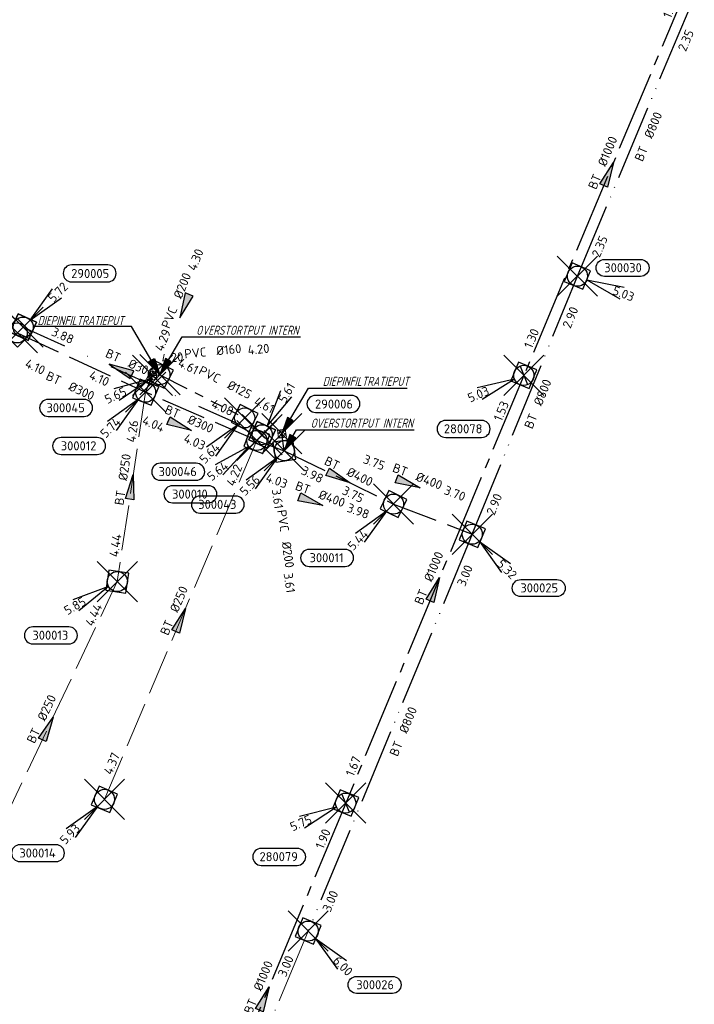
# Model space of a CAD drawing. Header units: metres. Extents: x 153343 to 157271, y 461673 to 467005.
# Tile 8 of 191: x 154827 to 154928, y 462536 to 462682. Entities that reach past the tile are written whole.
import ezdxf
from ezdxf.enums import TextEntityAlignment as Align

# ---------------------------------------------------------------- set-up
doc = ezdxf.new("R2010")
doc.units = ezdxf.units.M
doc.header["$LTSCALE"] = 0.75
doc.header["$PDMODE"] = 3
doc.header["$PDSIZE"] = 3
for name, pattern in [('RI-DRAINAGE', [19.2, 6, -1.8, 1.8, -1.8, 2.4, -1.8, 1.8, -1.8]), ('RI-GWA_BETON', [22, 16, -2, 2, -2]), ('RI-HWA_BETON', [11.4, 9, -2.4]), ('RI-HWA_PVC', [6.4, 4, -2.4]), ('RI-ITR_BETON', [21, 15, -2, 0, -2, 0, -2]), ('RI-VWA_BETON', [19, 9, -5, 0, -5])]:
    doc.linetypes.add(name, pattern=pattern)
doc.layers.get('0').update_dxf_attribs({"lineweight": 25})
doc.layers.get('defpoints').update_dxf_attribs({"lineweight": 25})
for name, color, linetype in [('B-OI-RI-AANPIJLING', 1, 'Continuous'), ('B-OI-RI-DRAINAGE_DRAIN_PVC_125-G', 90, 'RI-DRAINAGE'), ('B-OI-RI-GWA_RIOOLPUT_INSPECTIEPUT-S @ 0.75', 11, 'Continuous'), ('B-OI-RI-GWA_TRANSPORTLEIDING_BETON_1000-G', 11, 'RI-GWA_BETON'), ('B-OI-RI-HWA_ITR_TRANSPORTLEIDING_BETON_800-G', 151, 'RI-ITR_BETON'), ('B-OI-RI-HWA_PUTNUMMER-S @ 0.75', 151, 'Continuous'), ('B-OI-RI-HWA_TRANSPORTLEIDING_BETON_300-G', 151, 'RI-HWA_BETON'), ('B-OI-RI-HWA_TRANSPORTLEIDING_BETON_400-G', 151, 'RI-HWA_BETON'), ('B-OI-RI-HWA_TRANSPORTLEIDING_PVC_160-G', 151, 'RI-HWA_PVC'), ('B-OI-RI-HWA_TRANSPORTLEIDING_PVC_200-G', 151, 'RI-HWA_PVC'), ('B-OI-RI-ITR_STROOMRICHTING-S @ 0.75', 133, 'Continuous'), ('B-OI-RI-VWA_PUTNUMMER-S @ 0.75', 33, 'Continuous'), ('B-OI-RI-VWA_TRANSPORTLEIDING_BETON_300-G', 33, 'RI-VWA_BETON'), ('diepinfiltratieput', 7, 'Continuous')]:
    doc.layers.add(name, color=color, linetype=linetype)
for name, color, linetype, lineweight in [('B-OI-RI-GWA_PUTNUMMER-S @ 0.75', 11, 'Continuous', 25), ('B-OI-RI-GWA_STROOMRICHTING-S @ 0.75', 11, 'Continuous', 25), ('B-OI-RI-HWA_RIOOLPUT_INSPECTIEPUT-S', 151, 'Continuous', 25), ('B-OI-RI-HWA_STROOMRICHTING-S @ 0.75', 151, 'Continuous', 25), ('B-OI-RI-HWA_TRANSPORTLEIDING_BETON_250-G', 151, 'RI-HWA_BETON', 18), ('B-OI-RI-ITR_HULPSTUK-S @ 0.75', 134, 'Continuous', 25), ('B-OI-RI-ITR_TRANSPORTLEIDING_BETON_800-G', 133, 'RI-ITR_BETON', 18), ('B-OI-RI-VWA_RIOOLPUT_INSPECTIEPUT_BETON-S', 33, 'Continuous', 25), ('B-OI-RI-VWA_STROOMRICHTING-S @ 0.75', 33, 'Continuous', 25), ('B-OI-RI-VWA_TRANSPORTLEIDING_BETON_250-G', 33, 'RI-VWA_BETON', 18), ('N-OI-RI-BIJZONDERDERHEDEN-T18', 134, 'Continuous', 18)]:
    doc.layers.add(name, color=color, linetype=linetype, lineweight=lineweight)
doc.layers.add('inspectieput', color=7, linetype='Continuous', plot=False)
doc.layers.add('overstortput intern', color=7, linetype='Continuous', plot=False)
doc.styles.add('NLCS-ISO', font='isocpeur.ttf')
doc.styles.add('NLCS-ISO-M750-T18_CURSIEF', font='NLCS-ISO.ttf', dxfattribs={"oblique": 15, "height": 1.35})

# ---------------------------------------------------------------- blocks, each defined once
blk = doc.blocks.new('*U35')
at = {"ltscale": 0.1, "style": 'NLCS-ISO'}
for tag, p in [('BOBL', (-5.66, 0)), ('MAT', (-1, 0.5))]:
    blk.add_attdef(tag, text='', height=1.8, dxfattribs=at).set_placement(p, align=Align.BOTTOM_RIGHT)
for tag, p in [('DIA', (1, 0.5)), ('BOBR', (7.22, 0))]:
    blk.add_attdef(tag, text='', height=1.8, dxfattribs=at).set_placement(p, align=Align.BOTTOM_LEFT)
at = {"layer": 'defpoints', "ltscale": 0.1, "style": 'NLCS-ISO', "flags": 1}
blk.add_attdef('JVA', text='', height=1.8, dxfattribs=at).set_placement((0, -1), align=Align.TOP_CENTER)
blk = doc.blocks.new('*U2067')
at = {"ltscale": 0.1}
blk.add_hatch(color=256, dxfattribs=at).paths.add_polyline_path([(2.5, 0), (-2.5, -0.83), (-2.5, 0.83)])
at = {"ltscale": 0.1, "flags": 128}
blk.add_lwpolyline([(2.5, 0), (-2.5, -0.83), (-2.5, 0.83)], close=True, dxfattribs=at)
at = {"ltscale": 0.1, "style": 'NLCS-ISO'}
for tag, p in [('MAT', (-1, 0.5)), ('BOBL', (-2.76, -3.24))]:
    blk.add_attdef(tag, text='', height=1.8, dxfattribs=at).set_placement(p, align=Align.BOTTOM_RIGHT)
for tag, p in [('DIA', (1, 0.5)), ('BOBR', (1.82, -3.24))]:
    blk.add_attdef(tag, text='', height=1.8, dxfattribs=at).set_placement(p, align=Align.BOTTOM_LEFT)
at = {"layer": 'defpoints', "ltscale": 0.1, "style": 'NLCS-ISO', "flags": 1}
blk.add_attdef('JVA', text='', height=1.8, dxfattribs=at).set_placement((0, -1), align=Align.TOP_CENTER)
blk = doc.blocks.new('*U2063')
at = {"ltscale": 0.1, "style": 'NLCS-ISO'}
for tag, p in [('BOBL', (-20.51, -3.24)), ('MAT', (-1, -3.74))]:
    blk.add_attdef(tag, text='', height=1.8, dxfattribs=at).set_placement(p, align=Align.BOTTOM_RIGHT)
for tag, p in [('DIA', (1, -3.74)), ('BOBR', (19.57, -3.23))]:
    blk.add_attdef(tag, text='', height=1.8, dxfattribs=at).set_placement(p, align=Align.BOTTOM_LEFT)
at = {"layer": 'defpoints', "ltscale": 0.1, "style": 'NLCS-ISO', "flags": 1}
blk.add_attdef('JVA', text='', height=1.8, dxfattribs=at).set_placement((0, -1), align=Align.TOP_CENTER)
blk = doc.blocks.new('*U2064')
at = {"ltscale": 0.1, "style": 'NLCS-ISO'}
for tag, p in [('BOBL', (-18.38, -3.24)), ('MAT', (-1, -3.74))]:
    blk.add_attdef(tag, text='', height=1.8, dxfattribs=at).set_placement(p, align=Align.BOTTOM_RIGHT)
for tag, p in [('DIA', (1, -3.74)), ('BOBR', (17.43, -3.24))]:
    blk.add_attdef(tag, text='', height=1.8, dxfattribs=at).set_placement(p, align=Align.BOTTOM_LEFT)
at = {"layer": 'defpoints', "ltscale": 0.1, "style": 'NLCS-ISO', "flags": 1}
blk.add_attdef('JVA', text='', height=1.8, dxfattribs=at).set_placement((0, -1), align=Align.TOP_CENTER)
blk = doc.blocks.new('*U2051')
at = {"ltscale": 0.1, "style": 'NLCS-ISO'}
for tag, p in [('BOBL', (-33.38, -3.24)), ('MAT', (-1, -3.74))]:
    blk.add_attdef(tag, text='', height=1.8, dxfattribs=at).set_placement(p, align=Align.BOTTOM_RIGHT)
for tag, p in [('DIA', (1, -3.74)), ('BOBR', (32.43, -3.23))]:
    blk.add_attdef(tag, text='', height=1.8, dxfattribs=at).set_placement(p, align=Align.BOTTOM_LEFT)
at = {"layer": 'defpoints', "ltscale": 0.1, "style": 'NLCS-ISO', "flags": 1}
blk.add_attdef('JVA', text='', height=1.8, dxfattribs=at).set_placement((0, -1), align=Align.TOP_CENTER)
blk = doc.blocks.new('*U80')
at = {"ltscale": 0.1}
blk.add_hatch(color=256, dxfattribs=at).paths.add_polyline_path([(-2.5, 0), (2.5, -0.83), (2.5, 0.83)])
at = {"ltscale": 0.1, "flags": 128}
blk.add_lwpolyline([(-2.5, 0), (2.5, -0.83), (2.5, 0.83)], close=True, dxfattribs=at)
at = {"ltscale": 0.1, "style": 'NLCS-ISO'}
for tag, p in [('BOBL', (-5.66, 0)), ('MAT', (-1, 0.5))]:
    blk.add_attdef(tag, text='', height=1.8, dxfattribs=at).set_placement(p, align=Align.BOTTOM_RIGHT)
for tag, p in [('DIA', (1, 0.5)), ('BOBR', (7.22, 0))]:
    blk.add_attdef(tag, text='', height=1.8, dxfattribs=at).set_placement(p, align=Align.BOTTOM_LEFT)
at = {"layer": 'defpoints', "ltscale": 0.1, "style": 'NLCS-ISO', "flags": 1}
blk.add_attdef('JVA', text='', height=1.8, dxfattribs=at).set_placement((0, -1), align=Align.TOP_CENTER)
blk = doc.blocks.new('*U2058')
at = {"ltscale": 0.1}
blk.add_hatch(color=256, dxfattribs=at).paths.add_polyline_path([(2.5, 0), (-2.5, -0.83), (-2.5, 0.83)])
at = {"ltscale": 0.1, "flags": 128}
blk.add_lwpolyline([(2.5, 0), (-2.5, -0.83), (-2.5, 0.83)], close=True, dxfattribs=at)
at = {"ltscale": 0.1, "style": 'NLCS-ISO'}
for tag, p in [('BOBL', (-9.7, 0)), ('MAT', (-1, 0.5))]:
    blk.add_attdef(tag, text='', height=1.8, dxfattribs=at).set_placement(p, align=Align.BOTTOM_RIGHT)
for tag, p in [('DIA', (1, 0.5)), ('BOBR', (8.76, 0))]:
    blk.add_attdef(tag, text='', height=1.8, dxfattribs=at).set_placement(p, align=Align.BOTTOM_LEFT)
at = {"layer": 'defpoints', "ltscale": 0.1, "style": 'NLCS-ISO', "flags": 1}
blk.add_attdef('JVA', text='', height=1.8, dxfattribs=at).set_placement((0, -1), align=Align.TOP_CENTER)
blk = doc.blocks.new('*U66')
at = {"ltscale": 0.1}
blk.add_hatch(color=256, dxfattribs=at).paths.add_polyline_path([(2.5, 0), (-2.5, -0.83), (-2.5, 0.83)])
at = {"ltscale": 0.1, "flags": 128}
blk.add_lwpolyline([(2.5, 0), (-2.5, -0.83), (-2.5, 0.83)], close=True, dxfattribs=at)
at = {"ltscale": 0.1, "style": 'NLCS-ISO'}
for tag, p in [('BOBL', (-5.66, 0)), ('MAT', (-1, 0.5))]:
    blk.add_attdef(tag, text='', height=1.8, dxfattribs=at).set_placement(p, align=Align.BOTTOM_RIGHT)
for tag, p in [('DIA', (1, 0.5)), ('BOBR', (7.22, 0))]:
    blk.add_attdef(tag, text='', height=1.8, dxfattribs=at).set_placement(p, align=Align.BOTTOM_LEFT)
at = {"layer": 'defpoints', "ltscale": 0.1, "style": 'NLCS-ISO', "flags": 1}
blk.add_attdef('JVA', text='', height=1.8, dxfattribs=at).set_placement((0, -1), align=Align.TOP_CENTER)
blk = doc.blocks.new('*U2055')
at = {"ltscale": 0.1}
blk.add_hatch(color=256, dxfattribs=at).paths.add_polyline_path([(2.5, 0), (-2.5, -0.83), (-2.5, 0.83)])
at = {"ltscale": 0.1, "flags": 128}
blk.add_lwpolyline([(2.5, 0), (-2.5, -0.83), (-2.5, 0.83)], close=True, dxfattribs=at)
at = {"ltscale": 0.1, "style": 'NLCS-ISO'}
for tag, p in [('BOBL', (-29.44, 0)), ('MAT', (-1, 0.5))]:
    blk.add_attdef(tag, text='', height=1.8, dxfattribs=at).set_placement(p, align=Align.BOTTOM_RIGHT)
for tag, p in [('DIA', (1, 0.5)), ('BOBR', (28.5, -0.01))]:
    blk.add_attdef(tag, text='', height=1.8, dxfattribs=at).set_placement(p, align=Align.BOTTOM_LEFT)
at = {"layer": 'defpoints', "ltscale": 0.1, "style": 'NLCS-ISO', "flags": 1}
blk.add_attdef('JVA', text='', height=1.8, dxfattribs=at).set_placement((0, -1), align=Align.TOP_CENTER)
blk = doc.blocks.new('*U2056')
at = {"ltscale": 0.1}
blk.add_hatch(color=256, dxfattribs=at).paths.add_polyline_path([(2.5, 0), (-2.5, -0.83), (-2.5, 0.83)])
at = {"ltscale": 0.1, "flags": 128}
blk.add_lwpolyline([(2.5, 0), (-2.5, -0.83), (-2.5, 0.83)], close=True, dxfattribs=at)
at = {"ltscale": 0.1, "style": 'NLCS-ISO'}
for tag, p in [('MAT', (-1, 0.5)), ('BOBL', (-2.73, -3.24))]:
    blk.add_attdef(tag, text='', height=1.8, dxfattribs=at).set_placement(p, align=Align.BOTTOM_RIGHT)
for tag, p in [('DIA', (1, 0.5)), ('BOBR', (1.79, -3.24))]:
    blk.add_attdef(tag, text='', height=1.8, dxfattribs=at).set_placement(p, align=Align.BOTTOM_LEFT)
at = {"layer": 'defpoints', "ltscale": 0.1, "style": 'NLCS-ISO', "flags": 1}
blk.add_attdef('JVA', text='', height=1.8, dxfattribs=at).set_placement((0, -1), align=Align.TOP_CENTER)
blk = doc.blocks.new('*U2053')
at = {"ltscale": 0.1, "style": 'NLCS-ISO'}
for tag, p in [('BOBR', (3.79, 0.01)), ('DIA', (1, -3.74))]:
    blk.add_attdef(tag, text='', height=1.8, dxfattribs=at).set_placement(p, align=Align.BOTTOM_LEFT)
for tag, p in [('BOBL', (-4.73, -3.24)), ('MAT', (-1, -3.74))]:
    blk.add_attdef(tag, text='', height=1.8, dxfattribs=at).set_placement(p, align=Align.BOTTOM_RIGHT)
at = {"layer": 'defpoints', "ltscale": 0.1, "style": 'NLCS-ISO', "flags": 1}
blk.add_attdef('JVA', text='', height=1.8, dxfattribs=at).set_placement((0, -1), align=Align.TOP_CENTER)
blk = doc.blocks.new('*U2050')
at = {"ltscale": 0.1}
blk.add_hatch(color=256, dxfattribs=at).paths.add_polyline_path([(2.5, 0), (-2.5, -0.83), (-2.5, 0.83)])
at = {"ltscale": 0.1, "flags": 128}
blk.add_lwpolyline([(2.5, 0), (-2.5, -0.83), (-2.5, 0.83)], close=True, dxfattribs=at)
at = {"ltscale": 0.1, "style": 'NLCS-ISO'}
for tag, p in [('BOBL', (-23.01, 0)), ('MAT', (-1, 0.5))]:
    blk.add_attdef(tag, text='', height=1.8, dxfattribs=at).set_placement(p, align=Align.BOTTOM_RIGHT)
for tag, p in [('DIA', (1, 0.5)), ('BOBR', (22.07, -0.01))]:
    blk.add_attdef(tag, text='', height=1.8, dxfattribs=at).set_placement(p, align=Align.BOTTOM_LEFT)
at = {"layer": 'defpoints', "ltscale": 0.1, "style": 'NLCS-ISO', "flags": 1}
blk.add_attdef('JVA', text='', height=1.8, dxfattribs=at).set_placement((0, -1), align=Align.TOP_CENTER)
blk = doc.blocks.new('*U2042')
at = {"ltscale": 0.1}
blk.add_hatch(color=256, dxfattribs=at).paths.add_polyline_path([(-2.5, 0), (2.5, -0.83), (2.5, 0.83)])
at = {"ltscale": 0.1, "flags": 128}
blk.add_lwpolyline([(-2.5, 0), (2.5, -0.83), (2.5, 0.83)], close=True, dxfattribs=at)
at = {"ltscale": 0.1, "style": 'NLCS-ISO'}
for tag, p in [('BOBL', (-10.99, 0)), ('MAT', (-1, 0.5))]:
    blk.add_attdef(tag, text='', height=1.8, dxfattribs=at).set_placement(p, align=Align.BOTTOM_RIGHT)
for tag, p in [('DIA', (1, 0.5)), ('BOBR', (19.41, -0.01))]:
    blk.add_attdef(tag, text='', height=1.8, dxfattribs=at).set_placement(p, align=Align.BOTTOM_LEFT)
at = {"layer": 'defpoints', "ltscale": 0.1, "style": 'NLCS-ISO', "flags": 1}
blk.add_attdef('JVA', text='', height=1.8, dxfattribs=at).set_placement((0, -1), align=Align.TOP_CENTER)
blk = doc.blocks.new('*U2040')
at = {"ltscale": 0.1}
blk.add_hatch(color=256, dxfattribs=at).paths.add_polyline_path([(2.5, 0), (-2.5, -0.83), (-2.5, 0.83)])
at = {"ltscale": 0.1, "flags": 128}
blk.add_lwpolyline([(2.5, 0), (-2.5, -0.83), (-2.5, 0.83)], close=True, dxfattribs=at)
at = {"ltscale": 0.1, "style": 'NLCS-ISO'}
for tag, p in [('BOBL', (-36.74, 0)), ('MAT', (-1, 0.5))]:
    blk.add_attdef(tag, text='', height=1.8, dxfattribs=at).set_placement(p, align=Align.BOTTOM_RIGHT)
for tag, p in [('DIA', (1, 0.5)), ('BOBR', (35.8, -0.02))]:
    blk.add_attdef(tag, text='', height=1.8, dxfattribs=at).set_placement(p, align=Align.BOTTOM_LEFT)
at = {"layer": 'defpoints', "ltscale": 0.1, "style": 'NLCS-ISO', "flags": 1}
blk.add_attdef('JVA', text='', height=1.8, dxfattribs=at).set_placement((0, -1), align=Align.TOP_CENTER)
blk = doc.blocks.new('*U2038')
at = {"ltscale": 0.1}
blk.add_hatch(color=256, dxfattribs=at).paths.add_polyline_path([(2.5, 0), (-2.5, -0.83), (-2.5, 0.83)])
at = {"ltscale": 0.1, "flags": 128}
blk.add_lwpolyline([(2.5, 0), (-2.5, -0.83), (-2.5, 0.83)], close=True, dxfattribs=at)
at = {"ltscale": 0.1, "style": 'NLCS-ISO'}
for tag, p in [('BOBL', (-34.13, 0)), ('MAT', (-1, 0.5))]:
    blk.add_attdef(tag, text='', height=1.8, dxfattribs=at).set_placement(p, align=Align.BOTTOM_RIGHT)
for tag, p in [('DIA', (1, 0.5)), ('BOBR', (33.19, -0.01))]:
    blk.add_attdef(tag, text='', height=1.8, dxfattribs=at).set_placement(p, align=Align.BOTTOM_LEFT)
at = {"layer": 'defpoints', "ltscale": 0.1, "style": 'NLCS-ISO', "flags": 1}
blk.add_attdef('JVA', text='', height=1.8, dxfattribs=at).set_placement((0, -1), align=Align.TOP_CENTER)
blk = doc.blocks.new('B-SRI-PUT_HWA-SO')
at = {"lineweight": -3, "flags": 128}
blk.add_lwpolyline([(-2, -2), (2, -2), (2, 2), (-2, 2)], close=True, dxfattribs=at)
at = {"lineweight": -3}
blk.add_circle((0, 0), 2, dxfattribs=at)
blk = doc.blocks.new('*U241')
for q in [(-7.6, -5.83), (-5.83, -7.6)]:
    blk.add_line((-1.41, -1.41), q)
blk.add_lwpolyline([(-16.81, -12.39), (-9.65, -12.39, 1), (-9.65, -9.01), (-16.81, -9.01, 1)], format="xyb", close=True)
at = {"ltscale": 0.1, "style": 'NLCS-ISO'}
blk.add_attdef('PUTHGT', text='', height=1.8, rotation=45, dxfattribs=at).set_placement((-8.44, -8.48), align=Align.MIDDLE_LEFT)
blk.add_attdef('PUTNR', text='', height=1.8, dxfattribs=at).set_placement((-13.33, -8.87), align=Align.MIDDLE_CENTER)
blk = doc.blocks.new('*U1110')
for q in [(-9.15, -2.84), (-8.1, -5.11)]:
    blk.add_line((-1.82, -0.84), q)
blk.add_lwpolyline([(-22.26, -8.29), (-15.1, -8.29, 1), (-15.1, -4.91), (-22.26, -4.91, 1)], format="xyb", close=True)
at = {"ltscale": 0.1, "style": 'NLCS-ISO'}
blk.add_attdef('PUTHGT', text='', height=1.8, rotation=24.7462, dxfattribs=at).set_placement((-10.86, -5.04), align=Align.MIDDLE_LEFT)
blk.add_attdef('PUTNR', text='', height=1.8, dxfattribs=at).set_placement((-18.78, -4.77), align=Align.MIDDLE_CENTER)
blk = doc.blocks.new('SRI-HULP_INFILTRATIEVOORZIENING-SO')
at = {"color": 0, "linetype": 'ByBlock', "lineweight": 18}
blk.add_lwpolyline([(-0.8, 0.8), (0.8, 0.8), (0.8, -0.8), (-0.8, -0.8)], close=True, dxfattribs=at)
for centre in [(-0.6, 0.6), (-0.2, 0.2), (0.2, 0.6), (0.6, 0.2), (-0.6, -0.2), (-0.2, -0.6), (0.2, -0.2), (0.6, -0.6)]:
    blk.add_circle(centre, 0.16, dxfattribs=at)
blk = doc.blocks.new('*U1102')
for q in [(8.45, -4.51), (9.33, -2.17)]:
    blk.add_line((1.87, -0.7), q)
blk.add_lwpolyline([(12.56, -0.04), (5.4, -0.04, -1), (5.4, 3.34), (12.56, 3.34, -1)], format="xyb", close=True)
at = {"ltscale": 0.1, "style": 'NLCS-ISO'}
blk.add_attdef('PUTNR', text='', height=1.8, dxfattribs=at).set_placement((9.08, 3.48), align=Align.MIDDLE_CENTER)
blk.add_attdef('PUTHGT', text='', height=1.8, rotation=339.4125, dxfattribs=at).set_placement((7.15, -2.72), align=Align.MIDDLE_LEFT)
blk = doc.blocks.new('*U247')
for q in [(5.83, -7.6), (7.6, -5.83)]:
    blk.add_line((1.41, -1.41), q)
blk.add_lwpolyline([(16.81, -12.39), (9.65, -12.39, -1), (9.65, -9.01), (16.81, -9.01, -1)], format="xyb", close=True)
at = {"ltscale": 0.1, "style": 'NLCS-ISO'}
blk.add_attdef('PUTHGT', text='', height=1.8, rotation=315, dxfattribs=at).set_placement((5.39, -5.43), align=Align.MIDDLE_LEFT)
blk.add_attdef('PUTNR', text='', height=1.8, dxfattribs=at).set_placement((13.33, -8.87), align=Align.MIDDLE_CENTER)
blk = doc.blocks.new('*U1100')
for q in [(-8.27, -4.84), (-6.74, -6.81)]:
    blk.add_line((-1.58, -1.23), q)
blk.add_lwpolyline([(-16.81, -12.39), (-9.65, -12.39, 1), (-9.65, -9.01), (-16.81, -9.01, 1)], format="xyb", close=True)
at = {"ltscale": 0.1, "style": 'NLCS-ISO'}
blk.add_attdef('PUTHGT', text='', height=1.8, rotation=37.8134, dxfattribs=at).set_placement((-9.44, -7.36), align=Align.MIDDLE_LEFT)
blk.add_attdef('PUTNR', text='', height=1.8, dxfattribs=at).set_placement((-13.33, -8.87), align=Align.MIDDLE_CENTER)
blk = doc.blocks.new('*U1077')
for q in [(-8.87, -3.61), (-7.64, -5.79)]:
    blk.add_line((-1.74, -0.99), q)
blk.add_lwpolyline([(-16.81, -12.39), (-9.65, -12.39, 1), (-9.65, -9.01), (-16.81, -9.01, 1)], format="xyb", close=True)
at = {"ltscale": 0.1, "style": 'NLCS-ISO'}
blk.add_attdef('PUTHGT', text='', height=1.8, rotation=29.6481, dxfattribs=at).set_placement((-10.39, -5.94), align=Align.MIDDLE_LEFT)
blk.add_attdef('PUTNR', text='', height=1.8, dxfattribs=at).set_placement((-13.33, -8.87), align=Align.MIDDLE_CENTER)
blk = doc.blocks.new('*U1091')
for q in [(3.73, 8.83), (5.88, 7.56)]:
    blk.add_line((1.01, 1.73), q)
blk.add_lwpolyline([(17.77, 7.84), (10.61, 7.84, 1), (10.61, 4.45), (17.77, 4.45, 1)], format="xyb", close=True)
at = {"ltscale": 0.1, "style": 'NLCS-ISO'}
blk.add_attdef('PUTHGT', text='', height=1.8, rotation=59.6245, dxfattribs=at).set_placement((3.84, 6.61), align=Align.MIDDLE_LEFT)
blk.add_attdef('PUTNR', text='', height=1.8, dxfattribs=at).set_placement((14.29, 6.11), align=Align.MIDDLE_CENTER)
blk = doc.blocks.new('*U43')
for q in [(5.83, 7.6), (7.6, 5.83)]:
    blk.add_line((1.41, 1.41), q)
blk.add_lwpolyline([(16.81, 12.39), (9.65, 12.39, 1), (9.65, 9.01), (16.81, 9.01, 1)], format="xyb", close=True)
at = {"ltscale": 0.1, "style": 'NLCS-ISO'}
blk.add_attdef('PUTHGT', text='', height=1.8, rotation=45, dxfattribs=at).set_placement((5.39, 5.43), align=Align.MIDDLE_LEFT)
blk.add_attdef('PUTNR', text='', height=1.8, dxfattribs=at).set_placement((13.33, 10.67), align=Align.MIDDLE_CENTER)
blk = doc.blocks.new('B-SRI-PUT_GWA-SO')
blk.add_line((-1.41, -1.41), (1.41, 1.41))
at = {"lineweight": -3, "flags": 128}
blk.add_lwpolyline([(2, -2), (2, 2), (-2, 2), (-2, -2)], close=True, dxfattribs=at)
at = {"lineweight": -3}
blk.add_circle((0, 0), 2, dxfattribs=at)
blk = doc.blocks.new('*U2501')
for q in [(-9.2, -2.69), (-8.19, -4.98)]:
    blk.add_line((-1.83, -0.81), q)
blk.add_lwpolyline([(-16.81, -12.39), (-9.65, -12.39, 1), (-9.65, -9.01), (-16.81, -9.01, 1)], format="xyb", close=True)
at = {"ltscale": 0.1, "style": 'NLCS-ISO'}
blk.add_attdef('PUTHGT', text='', height=1.8, rotation=23.8231, dxfattribs=at).set_placement((-10.94, -4.86), align=Align.MIDDLE_LEFT)
blk.add_attdef('PUTNR', text='', height=1.8, dxfattribs=at).set_placement((-13.33, -8.87), align=Align.MIDDLE_CENTER)
blk = doc.blocks.new('*U1086')
for q in [(-9.26, -2.48), (-8.3, -4.79)]:
    blk.add_line((-1.85, -0.76), q)
blk.add_lwpolyline([(-15.56, -12.35), (-8.4, -12.35, 1), (-8.4, -8.96), (-15.56, -8.96, 1)], format="xyb", close=True)
at = {"ltscale": 0.1, "style": 'NLCS-ISO'}
blk.add_attdef('PUTHGT', text='', height=1.8, rotation=22.4822, dxfattribs=at).set_placement((-11.05, -4.6), align=Align.MIDDLE_LEFT)
blk.add_attdef('PUTNR', text='', height=1.8, dxfattribs=at).set_placement((-12.08, -8.82), align=Align.MIDDLE_CENTER)
blk = doc.blocks.new('B-SRI-PUT_VWA-SO')
at = {"flags": 128}
blk.add_lwpolyline([(-2, 2), (2, 2), (2, -2), (-2, -2)], close=True, dxfattribs=at)
at = {"lineweight": -3, "flags": 128}
blk.add_lwpolyline([(2, -2), (2, 2), (-2, 2), (-2, -2)], close=True, dxfattribs=at)
at = {"lineweight": -3}
blk.add_circle((0, 0), 2, dxfattribs=at)
blk = doc.blocks.new('*U2493')
at = {"ltscale": 0.1, "style": 'NLCS-ISO'}
for tag, p in [('BOBL', (-26.55, 0)), ('MAT', (-1, 0.5))]:
    blk.add_attdef(tag, text='', height=1.8, dxfattribs=at).set_placement(p, align=Align.BOTTOM_RIGHT)
for tag, p in [('DIA', (1, 0.5)), ('BOBR', (25.61, -0.01))]:
    blk.add_attdef(tag, text='', height=1.8, dxfattribs=at).set_placement(p, align=Align.BOTTOM_LEFT)
at = {"layer": 'defpoints', "ltscale": 0.1, "style": 'NLCS-ISO', "flags": 1}
blk.add_attdef('JVA', text='', height=1.8, dxfattribs=at).set_placement((0, -1), align=Align.TOP_CENTER)
blk = doc.blocks.new('*U2466')
at = {"ltscale": 0.1}
blk.add_hatch(color=256, dxfattribs=at).paths.add_polyline_path([(2.5, 0), (-2.5, -0.83), (-2.5, 0.83)])
at = {"ltscale": 0.1, "flags": 128}
blk.add_lwpolyline([(2.5, 0), (-2.5, -0.83), (-2.5, 0.83)], close=True, dxfattribs=at)
at = {"ltscale": 0.1, "style": 'NLCS-ISO'}
for tag, p in [('BOBL', (-32.77, 0)), ('MAT', (-1, 0.5))]:
    blk.add_attdef(tag, text='', height=1.8, dxfattribs=at).set_placement(p, align=Align.BOTTOM_RIGHT)
for tag, p in [('DIA', (1, 0.5)), ('BOBR', (31.82, -0.01))]:
    blk.add_attdef(tag, text='', height=1.8, dxfattribs=at).set_placement(p, align=Align.BOTTOM_LEFT)
at = {"layer": 'defpoints', "ltscale": 0.1, "style": 'NLCS-ISO', "flags": 1}
blk.add_attdef('JVA', text='', height=1.8, dxfattribs=at).set_placement((0, -1), align=Align.TOP_CENTER)

msp = doc.modelspace()

# ---------------------------------------------------------------- linework, layer by layer
at = {"layer": 'B-OI-RI-AANPIJLING', "transparency": 33554610, "flags": 128}
for points in [[(154847.77, 462629.5), (154846.07, 462631.4), (154846.95, 462631.91), (154847.77, 462629.5), (154846.8, 462631.83), (154846.65, 462631.74), (154847.77, 462629.5), (154846.36, 462631.57), (154846.21, 462631.48), (154847.77, 462629.5), (154843.55, 462636.7), (154828.82, 462636.7)], [(154847.77, 462629.5), (154849.47, 462631.4), (154848.59, 462631.91), (154847.77, 462629.5), (154848.74, 462631.83), (154848.89, 462631.74), (154847.77, 462629.5), (154849.18, 462631.57), (154849.33, 462631.48), (154847.77, 462629.5), (154851.07, 462635.14), (154868.76, 462635.14)], [(154865.98, 462620.71), (154867.68, 462622.61), (154866.8, 462623.12), (154865.98, 462620.71), (154866.95, 462623.04), (154867.1, 462622.95), (154865.98, 462620.71), (154867.39, 462622.78), (154867.54, 462622.69), (154865.98, 462620.71), (154869.97, 462627.51), (154884.7, 462627.51)], [(154866.34, 462618.16), (154868.04, 462620.06), (154867.16, 462620.57), (154866.34, 462618.16), (154867.31, 462620.49), (154867.46, 462620.4), (154866.34, 462618.16), (154867.75, 462620.23), (154867.9, 462620.14), (154866.34, 462618.16), (154868.17, 462621.29), (154885.73, 462621.29)]]:
    msp.add_lwpolyline(points, dxfattribs=at)
at = {"layer": 'B-OI-RI-DRAINAGE_DRAIN_PVC_125-G', "color": 0, "transparency": 33554610}
msp.add_line((154847.77, 462629.5), (154860.42, 462623.05), dxfattribs=at)
at = {"layer": 'B-OI-RI-GWA_TRANSPORTLEIDING_BETON_1000-G', "transparency": 33554610}
for p, q in [((154927.4, 462689.5), (154902.1, 462629.4)), ((154902.1, 462629.4), (154875.5, 462565.6)), ((154875.5, 462565.6), (154851.2, 462507.3))]:
    msp.add_line(p, q, dxfattribs=at)
at = {"layer": 'B-OI-RI-HWA_ITR_TRANSPORTLEIDING_BETON_800-G', "transparency": 33554610}
for p, q in [((154910.1, 462644.2), (154927.4, 462685.5)), ((154894.4, 462605.7), (154910.1, 462644.2)), ((154894.4, 462605.7), (154869.9, 462546.5))]:
    msp.add_line(p, q, dxfattribs=at)
at = {"layer": 'B-OI-RI-HWA_TRANSPORTLEIDING_BETON_250-G', "transparency": 33554610}
for p, q in [((154845.63, 462626.89), (154841.41, 462598.64)), ((154862.24, 462619.69), (154839.49, 462566.15)), ((154820.6, 462554.8), (154841.41, 462598.64))]:
    msp.add_line(p, q, dxfattribs=at)
at = {"layer": 'B-OI-RI-HWA_TRANSPORTLEIDING_BETON_300-G', "transparency": 33554610}
for p in [(154826.47, 462635.74), (154862.24, 462619.69)]:
    msp.add_line(p, (154845.63, 462626.89), dxfattribs=at)
at = {"layer": 'B-OI-RI-HWA_TRANSPORTLEIDING_BETON_400-G', "transparency": 33554610}
for p, q in [((154862.24, 462619.69), (154866.34, 462618.16)), ((154866.34, 462618.16), (154882.65, 462610.2)), ((154882.65, 462610.2), (154894.4, 462605.7))]:
    msp.add_line(p, q, dxfattribs=at)
at = {"layer": 'B-OI-RI-HWA_TRANSPORTLEIDING_PVC_160-G', "transparency": 33554610}
msp.add_line((154846.65, 462629.39), (154847.77, 462629.5), dxfattribs=at)
at = {"layer": 'B-OI-RI-HWA_TRANSPORTLEIDING_PVC_200-G', "transparency": 33554610}
for p, q in [((154845.63, 462626.89), (154846.65, 462629.39)), ((154866.34, 462618.16), (154865.98, 462620.71))]:
    msp.add_line(p, q, dxfattribs=at)
at = {"layer": 'B-OI-RI-ITR_TRANSPORTLEIDING_BETON_800-G', "transparency": 33554610}
msp.add_line((154869.9, 462546.5), (154849.2, 462496.8), dxfattribs=at)
at = {"layer": 'B-OI-RI-VWA_TRANSPORTLEIDING_BETON_250-G', "transparency": 33554610}
msp.add_line((154800.61, 462662.52), (154827.36, 462636.59), dxfattribs=at)
at = {"layer": 'B-OI-RI-VWA_TRANSPORTLEIDING_BETON_300-G', "transparency": 33554610}
msp.add_line((154827.36, 462636.59), (154863.04, 462620.54), dxfattribs=at)
at = {"layer": 'diepinfiltratieput', "color": 0, "transparency": 33554610}
for p in [(154846.65, 462629.39), (154865.98, 462620.71)]:
    msp.add_point(p, dxfattribs=at)
at = {"layer": 'inspectieput', "color": 0, "transparency": 33554610}
for p in [(154910.1, 462644.2), (154826.47, 462635.74), (154827.36, 462636.59), (154902.1, 462629.4), (154845.63, 462626.89), (154860.42, 462623.05), (154862.24, 462619.69), (154863.04, 462620.54), (154882.65, 462610.2), (154894.4, 462605.7), (154841.41, 462598.64), (154839.49, 462566.15), (154875.5, 462565.6), (154869.9, 462546.5)]:
    msp.add_point(p, dxfattribs=at)
at = {"layer": 'overstortput intern', "color": 0, "transparency": 33554610}
for p in [(154847.77, 462629.5), (154866.34, 462618.16)]:
    msp.add_point(p, dxfattribs=at)

# ---------------------------------------------------------------- block references
at = {"layer": 'B-OI-RI-GWA_PUTNUMMER-S @ 0.75', "color": 0, "transparency": 33554610}
ref = msp.add_blockref('*U1086', (154902.1, 462629.4), dxfattribs=dict(at, xscale=0.75, yscale=0.75, zscale=0.75))
ref.add_attrib('PUTNR', '280078', dxfattribs={"layer": '0', "ltscale": 0.1, "height": 1.35, "style": 'NLCS-ISO'}).set_placement((154893.04, 462621.43), align=Align.MIDDLE_CENTER)
ref.add_attrib('PUTHGT', '5.03', dxfattribs={"layer": '0', "ltscale": 0.1, "height": 1.35, "rotation": 22.4822, "style": 'NLCS-ISO'}).set_placement((154893.81, 462625.95), align=Align.MIDDLE_LEFT)
ref = msp.add_blockref('*U2501', (154875.5, 462565.6), dxfattribs=dict(at, xscale=0.75, yscale=0.75, zscale=0.75))
ref.add_attrib('PUTNR', '280079', dxfattribs={"layer": '0', "ltscale": 0.1, "height": 1.35, "style": 'NLCS-ISO'}).set_placement((154865.5, 462557.6), align=Align.MIDDLE_CENTER)
ref.add_attrib('PUTHGT', '5.75', dxfattribs={"layer": '0', "ltscale": 0.1, "height": 1.35, "rotation": 23.8231, "style": 'NLCS-ISO'}).set_placement((154867.3, 462561.96), align=Align.MIDDLE_LEFT)
at = {"layer": 'B-OI-RI-GWA_RIOOLPUT_INSPECTIEPUT-S @ 0.75', "color": 0, "transparency": 33554610, "xscale": 0.75, "yscale": 0.75, "zscale": 0.75}
for p, rotation in [((154902.1, 462629.4), 247.3673828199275), ((154875.5, 462565.6), 67.36738281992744)]:
    msp.add_blockref('B-SRI-PUT_GWA-SO', p, dxfattribs=dict(at, rotation=rotation))
at = {"layer": 'B-OI-RI-GWA_STROOMRICHTING-S @ 0.75', "color": 0, "transparency": 33554610, "xscale": 0.75, "yscale": 0.75, "zscale": 0.75}
for name, p, rotation, values in [('*U2038', (154914.75, 462659.45), 67.17060794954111, {'MAT': 'BT', 'DIA': '%%c1000', 'BOBL': '1.30', 'BOBR': '1.17'}), ('*U2040', (154888.8, 462597.5), 67.36738281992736, {'MAT': 'BT', 'DIA': '%%c1000', 'BOBL': '1.67', 'BOBR': '1.53'})]:
    msp.add_blockref(name, p, dxfattribs=dict(at, rotation=rotation)).add_auto_attribs(values)
at = {"layer": 'B-OI-RI-GWA_STROOMRICHTING-S @ 0.75', "transparency": 33554610, "xscale": 0.75, "yscale": 0.75, "zscale": 0.75, "rotation": 67.37315712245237}
msp.add_blockref('*U2466', (154863.35, 462536.45), dxfattribs=at).add_auto_attribs({'MAT': 'BT', 'DIA': '%%c1000', 'BOBL': '2.05', 'BOBR': '1.90'})
at = {"layer": 'B-OI-RI-HWA_PUTNUMMER-S @ 0.75', "color": 0, "transparency": 33554610}
ref = msp.add_blockref('*U1102', (154910.1, 462644.2), dxfattribs=dict(at, xscale=0.75, yscale=0.75, zscale=0.75))
ref.add_attrib('PUTNR', '300030', dxfattribs={"layer": '0', "ltscale": 0.1, "height": 1.35, "style": 'NLCS-ISO'}).set_placement((154916.91, 462645.46), align=Align.MIDDLE_CENTER)
ref.add_attrib('PUTHGT', '5.03', dxfattribs={"layer": '0', "ltscale": 0.1, "height": 1.35, "rotation": 339.4125, "style": 'NLCS-ISO'}).set_placement((154915.46, 462642.16), align=Align.MIDDLE_LEFT)
ref = msp.add_blockref('*U1110', (154847.77, 462629.5), dxfattribs=dict(at, xscale=0.75, yscale=0.75, zscale=0.75))
ref.add_attrib('PUTNR', '300045', dxfattribs={"layer": '0', "ltscale": 0.1, "height": 1.35, "style": 'NLCS-ISO'}).set_placement((154833.69, 462624.57), align=Align.MIDDLE_CENTER)
ref.add_attrib('PUTHGT', '5.65', dxfattribs={"layer": '0', "ltscale": 0.1, "height": 1.35, "rotation": 24.7462, "style": 'NLCS-ISO'}).set_placement((154839.63, 462625.72), align=Align.MIDDLE_LEFT)
ref = msp.add_blockref('*U241', (154845.63, 462626.89), dxfattribs=dict(at, xscale=0.75, yscale=0.75, zscale=0.75))
ref.add_attrib('PUTNR', '300012', dxfattribs={"layer": '0', "ltscale": 0.1, "height": 1.35, "style": 'NLCS-ISO'}).set_placement((154835.63, 462618.89), align=Align.MIDDLE_CENTER)
ref.add_attrib('PUTHGT', '5.74', dxfattribs={"layer": '0', "ltscale": 0.1, "height": 1.35, "rotation": 45, "style": 'NLCS-ISO'}).set_placement((154839.2, 462620.43), align=Align.MIDDLE_LEFT)
ref = msp.add_blockref('*U241', (154860.42, 462623.05), dxfattribs=dict(at, xscale=0.75, yscale=0.75, zscale=0.75))
ref.add_attrib('PUTNR', '300046', dxfattribs={"layer": '0', "ltscale": 0.1, "height": 1.35, "style": 'NLCS-ISO'}).set_placement((154850.42, 462615.05), align=Align.MIDDLE_CENTER)
ref.add_attrib('PUTHGT', '5.64', dxfattribs={"layer": '0', "ltscale": 0.1, "height": 1.35, "rotation": 45, "style": 'NLCS-ISO'}).set_placement((154853.99, 462616.59), align=Align.MIDDLE_LEFT)
ref = msp.add_blockref('*U1100', (154862.24, 462619.69), dxfattribs=dict(at, xscale=0.75, yscale=0.75, zscale=0.75))
ref.add_attrib('PUTNR', '300010', dxfattribs={"layer": '0', "ltscale": 0.1, "height": 1.35, "style": 'NLCS-ISO'}).set_placement((154852.24, 462611.69), align=Align.MIDDLE_CENTER)
ref.add_attrib('PUTHGT', '5.64', dxfattribs={"layer": '0', "ltscale": 0.1, "height": 1.35, "rotation": 37.8134, "style": 'NLCS-ISO'}).set_placement((154855.06, 462614.09), align=Align.MIDDLE_LEFT)
ref = msp.add_blockref('*U241', (154866.34, 462618.16), dxfattribs=dict(at, xscale=0.75, yscale=0.75, zscale=0.75))
ref.add_attrib('PUTNR', '300043', dxfattribs={"layer": '0', "ltscale": 0.1, "height": 1.35, "style": 'NLCS-ISO'}).set_placement((154856.34, 462610.16), align=Align.MIDDLE_CENTER)
ref.add_attrib('PUTHGT', '5.56', dxfattribs={"layer": '0', "ltscale": 0.1, "height": 1.35, "rotation": 45, "style": 'NLCS-ISO'}).set_placement((154860.01, 462611.8), align=Align.MIDDLE_LEFT)
ref = msp.add_blockref('*U241', (154882.65, 462610.2), dxfattribs=dict(at, xscale=0.75, yscale=0.75, zscale=0.75))
ref.add_attrib('PUTNR', '300011', dxfattribs={"layer": '0', "ltscale": 0.1, "height": 1.35, "style": 'NLCS-ISO'}).set_placement((154872.65, 462602.2), align=Align.MIDDLE_CENTER)
ref.add_attrib('PUTHGT', '5.44', dxfattribs={"layer": '0', "ltscale": 0.1, "height": 1.35, "rotation": 45, "style": 'NLCS-ISO'}).set_placement((154876.13, 462603.65), align=Align.MIDDLE_LEFT)
ref = msp.add_blockref('*U247', (154894.4, 462605.7), dxfattribs=dict(at, xscale=0.75, yscale=0.75, zscale=0.75))
ref.add_attrib('PUTNR', '300025', dxfattribs={"layer": '0', "ltscale": 0.1, "height": 1.35, "style": 'NLCS-ISO'}).set_placement((154904.4, 462597.7), align=Align.MIDDLE_CENTER)
ref.add_attrib('PUTHGT', '5.32', dxfattribs={"layer": '0', "ltscale": 0.1, "height": 1.35, "rotation": 315, "style": 'NLCS-ISO'}).set_placement((154898.44, 462601.63), align=Align.MIDDLE_LEFT)
ref = msp.add_blockref('*U1077', (154841.41, 462598.64), dxfattribs=dict(at, xscale=0.75, yscale=0.75, zscale=0.75))
ref.add_attrib('PUTNR', '300013', dxfattribs={"layer": '0', "ltscale": 0.1, "height": 1.35, "style": 'NLCS-ISO'}).set_placement((154831.41, 462590.64), align=Align.MIDDLE_CENTER)
ref.add_attrib('PUTHGT', '5.85', dxfattribs={"layer": '0', "ltscale": 0.1, "height": 1.35, "rotation": 29.6481, "style": 'NLCS-ISO'}).set_placement((154833.62, 462594.18), align=Align.MIDDLE_LEFT)
ref = msp.add_blockref('*U241', (154839.49, 462566.15), dxfattribs=dict(at, xscale=0.75, yscale=0.75, zscale=0.75))
ref.add_attrib('PUTNR', '300014', dxfattribs={"layer": '0', "ltscale": 0.1, "height": 1.35, "style": 'NLCS-ISO'}).set_placement((154829.49, 462558.15), align=Align.MIDDLE_CENTER)
ref.add_attrib('PUTHGT', '5.93', dxfattribs={"layer": '0', "ltscale": 0.1, "height": 1.35, "rotation": 45, "style": 'NLCS-ISO'}).set_placement((154833.16, 462559.79), align=Align.MIDDLE_LEFT)
ref = msp.add_blockref('*U247', (154869.9, 462546.5), dxfattribs=dict(at, xscale=0.75, yscale=0.75, zscale=0.75))
ref.add_attrib('PUTNR', '300026', dxfattribs={"layer": '0', "ltscale": 0.1, "height": 1.35, "style": 'NLCS-ISO'}).set_placement((154879.9, 462538.5), align=Align.MIDDLE_CENTER)
ref.add_attrib('PUTHGT', '6.00', dxfattribs={"layer": '0', "ltscale": 0.1, "height": 1.35, "rotation": 315, "style": 'NLCS-ISO'}).set_placement((154873.94, 462542.43), align=Align.MIDDLE_LEFT)
at = {"layer": 'B-OI-RI-HWA_RIOOLPUT_INSPECTIEPUT-S', "transparency": 33554610}
for p, xscale, yscale, zscale, rotation in [((154910.1, 462644.2), 0.7500000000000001, 0.7500000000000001, 0.7500000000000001, 67.27186279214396), ((154826.47, 462635.74), 0.7500000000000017, 0.7500000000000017, 0.7500000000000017, 225.6515230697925), ((154847.77, 462629.5), 0.75, 0.75, 0.75, 332.9838102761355), ((154845.63, 462626.89), 0.75, 0.75, 0.75, 67.80454047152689), ((154860.42, 462623.05), 0.75, 0.75, 0.75, 152.9838102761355), ((154862.24, 462619.69), 0.75, 0.75, 0.75, 339.535897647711), ((154866.34, 462618.16), 0.7500000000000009, 0.7500000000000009, 0.7500000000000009, 98.03571071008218), ((154882.65, 462610.2), 0.7500000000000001, 0.7500000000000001, 0.7500000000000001, 153.9855813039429), ((154894.4, 462605.7), 0.7499999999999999, 0.7499999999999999, 0.7499999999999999, 67.81474780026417), ((154841.41, 462598.64), 0.7500000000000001, 0.7500000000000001, 0.7500000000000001, 81.50394948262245), ((154839.49, 462566.15), 0.7500000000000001, 0.7500000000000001, 0.7500000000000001, 66.97858703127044), ((154869.9, 462546.5), 0.75, 0.75, 0.75, 67.51771620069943)]:
    msp.add_blockref('B-SRI-PUT_HWA-SO', p, dxfattribs=dict(at, xscale=xscale, yscale=yscale, zscale=zscale, rotation=rotation))
at = {"layer": 'B-OI-RI-HWA_STROOMRICHTING-S @ 0.75', "color": 0, "transparency": 33554610}
for name, p, xscale, yscale, zscale, rotation, values in [('*U2063', (154918.75, 462664.85), 0.75, 0.75, 0.75, 67.27186279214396, {'MAT': 'BT', 'DIA': '%%c800', 'BOBL': '2.35', 'BOBR': '2.35'}), ('*U80', (154851.43, 462639.72), 0.75, 0.75, 0.75, 67.80454047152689, {'MAT': 'PVC', 'DIA': '%%c200', 'BOBL': '4.29', 'BOBR': '4.30'}), ('*U2064', (154902.25, 462624.95), 0.75, 0.75, 0.75, 67.81474780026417, {'MAT': 'BT', 'DIA': '%%c800', 'BOBL': '2.90', 'BOBR': '2.90'}), ('*U35', (154855.58, 462631.54), 0.75, 0.75, 0.75, 5.609274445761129, {'MAT': 'PVC', 'DIA': '%%c160', 'BOBL': '4.20', 'BOBR': '4.20'}), ('*U2053', (154834.31, 462629.78), 0.75, 0.75, 0.75, 335.2077947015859, {'MAT': 'BT', 'DIA': '%%c300', 'BOBL': '4.10', 'BOBR': '4.10'}), ('*U35', (154856.67, 462627.16), 0.75, 0.75, 0.75, 332.9838102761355, {'MAT': 'PVC', 'DIA': '%%c125', 'BOBL': '4.61', 'BOBR': '4.61'}), ('*U2056', (154850.76, 462621.91), 0.75, 0.75, 0.75, 336.5645312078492, {'MAT': 'BT', 'DIA': '%%c300', 'BOBL': '4.04', 'BOBR': '4.03'}), ('*U2058', (154843.52, 462612.77), 0.75, 0.75, 0.75, 81.50394948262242, {'MAT': 'BT', 'DIA': '%%c250', 'BOBL': '4.44', 'BOBR': '4.26'}), ('*U2067', (154874.5, 462614.18), 0.75, 0.75, 0.75, 333.985581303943, {'MAT': 'BT', 'DIA': '%%c400', 'BOBL': '3.98', 'BOBR': '3.75'}), ('*U66', (154884.86, 462613.3), 0.7499999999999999, 0.7499999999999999, 0.7499999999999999, 339.0442232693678, {'MAT': 'BT', 'DIA': '%%c400', 'BOBL': '3.75', 'BOBR': '3.70'}), ('*U2055', (154850.86, 462592.92), 0.75, 0.75, 0.75, 66.97858703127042, {'MAT': 'BT', 'DIA': '%%c250', 'BOBL': '4.37', 'BOBR': '4.22'}), ('*U66', (154870.35, 462610.63), 0.75, 0.75, 0.75, 339.535897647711, {'MAT': 'BT', 'DIA': '%%c400', 'BOBL': '4.03', 'BOBR': '3.98'}), ('*U35', (154865.07, 462605.14), 0.75, 0.75, 0.75, 278.0357107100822, {'MAT': 'PVC', 'DIA': '%%c200', 'BOBL': '3.61', 'BOBR': '3.61'}), ('*U2051', (154882.15, 462576.1), 0.75, 0.75, 0.75, 67.51771620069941, {'MAT': 'BT', 'DIA': '%%c800', 'BOBL': '3.00', 'BOBR': '3.00'}), ('*U2050', (154831.01, 462576.72), 0.75, 0.75, 0.75, 64.6072124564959, {'MAT': 'BT', 'DIA': '%%c250', 'BOBL': '4.57', 'BOBR': '4.44'})]:
    msp.add_blockref(name, p, dxfattribs=dict(at, xscale=xscale, yscale=yscale, zscale=zscale, rotation=rotation)).add_auto_attribs(values)
at = {"layer": 'B-OI-RI-ITR_HULPSTUK-S @ 0.75', "color": 0, "transparency": 33554610, "xscale": 0.75, "yscale": 0.75, "zscale": 0.75}
for p, rotation in [((154846.65, 462629.39), 5.609274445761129), ((154865.98, 462620.71), 278.0357107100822)]:
    msp.add_blockref('SRI-HULP_INFILTRATIEVOORZIENING-SO', p, dxfattribs=dict(at, rotation=rotation))
at = {"layer": 'B-OI-RI-ITR_STROOMRICHTING-S @ 0.75', "transparency": 33554610, "xscale": 0.7500000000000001, "yscale": 0.7500000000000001, "zscale": 0.7500000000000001, "rotation": 67.38832133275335}
msp.add_blockref('*U2493', (154859.55, 462521.65), dxfattribs=at).add_auto_attribs({'MAT': 'BT', 'DIA': '%%c800', 'BOBL': '3.00', 'BOBR': '3.00'})
at = {"layer": 'B-OI-RI-VWA_PUTNUMMER-S @ 0.75', "color": 0, "transparency": 33554610, "xscale": 0.75, "yscale": 0.75, "zscale": 0.75}
for name, p, values in [('*U43', (154827.36, 462636.59), {'PUTNR': '290005', 'PUTHGT': '5.72'}), ('*U1091', (154863.04, 462620.54), {'PUTNR': '290006', 'PUTHGT': '5.61'})]:
    msp.add_blockref(name, p, dxfattribs=at).add_auto_attribs(values)
at = {"layer": 'B-OI-RI-VWA_RIOOLPUT_INSPECTIEPUT_BETON-S', "transparency": 33554610}
for p, xscale, yscale, zscale, rotation in [((154827.36, 462636.59), 0.7499999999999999, 0.7499999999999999, 0.7499999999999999, 335.7802676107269), ((154863.04, 462620.54), 0.75, 0.75, 0.75, 155.7802676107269)]:
    msp.add_blockref('B-SRI-PUT_VWA-SO', p, dxfattribs=dict(at, xscale=xscale, yscale=yscale, zscale=zscale, rotation=rotation))
at = {"layer": 'B-OI-RI-VWA_STROOMRICHTING-S @ 0.75', "color": 0, "transparency": 33554610, "xscale": 0.7499999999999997, "yscale": 0.7499999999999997, "zscale": 0.7499999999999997, "rotation": 335.7802676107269}
msp.add_blockref('*U2042', (154841.89, 462630.28), dxfattribs=at).add_auto_attribs({'MAT': 'BT', 'DIA': '%%c300', 'BOBL': '3.88', 'BOBR': '4.08'})

# ---------------------------------------------------------------- texts
at = {"layer": 'N-OI-RI-BIJZONDERDERHEDEN-T18', "transparency": 33554610, "style": 'NLCS-ISO-M750-T18_CURSIEF', "oblique": 15, "width": 0.8}
for s, p in [('DIEPINFILTRATIEPUT', (154829.5, 462636.9)), ('OVERSTORTPUT INTERN', (154853.18, 462635.45)), ('DIEPINFILTRATIEPUT', (154872.07, 462627.83)), ('OVERSTORTPUT INTERN', (154870.27, 462621.6))]:
    msp.add_text(s, height=1.35, dxfattribs=at).set_placement(p)

doc.saveas('drawing.dxf')
